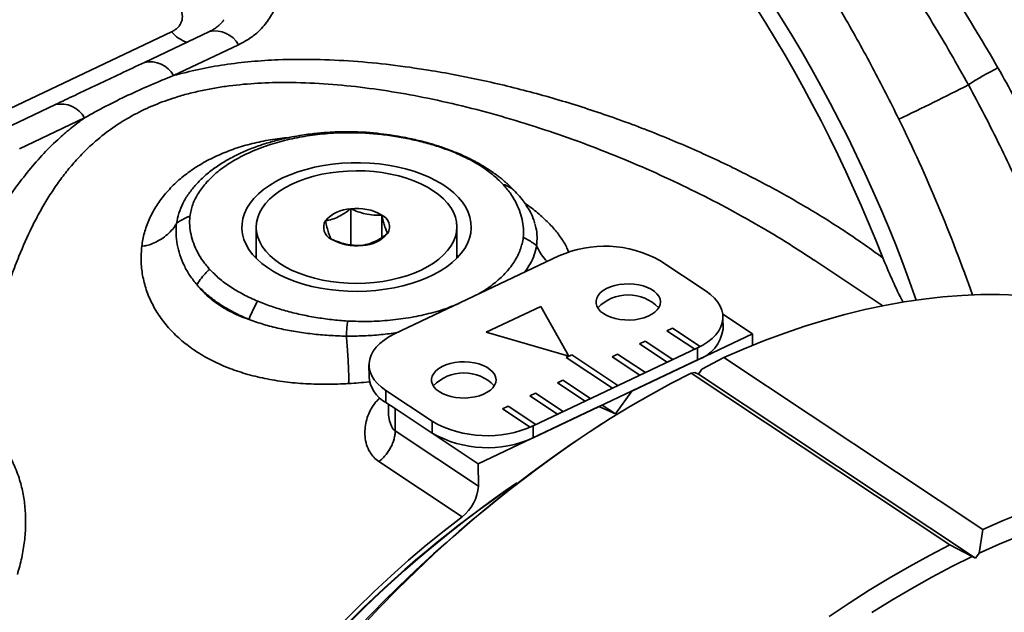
# Model space of a CAD drawing. Header units: millimetres. Extents: x -8713 to 3261, y -18743 to -8704.
# Tile 148 of 154: x 3152.94 to 3162.83, y -18286.47 to -18280.52. Entities that reach past the tile are written whole.
import ezdxf

# ---------------------------------------------------------------- set-up
doc = ezdxf.new("R2010")
doc.units = ezdxf.units.MM
doc.header["$LTSCALE"] = 10
doc.layers.add('1轮廓实线层', color=7, linetype='Continuous', lineweight=18)

msp = doc.modelspace()

# ---------------------------------------------------------------- linework, layer by layer
at = {"color": 7, "linetype": 'Continuous', "lineweight": 35}
msp.add_line((3162.5405, -18285.93), (3162.5043, -18285.9143), dxfattribs=at)
at = {"layer": '1轮廓实线层', "color": 7, "linetype": 'Continuous', "lineweight": 35}
for p, q in [((3152.2629, -18281.6884), (3154.4646, -18280.6442)), ((3154.8456, -18280.6405), (3154.1917, -18280.9506)), ((3155.1385, -18280.7734), (3154.4846, -18281.0835)), ((3153.2978, -18281.3745), (3152.6439, -18281.6846)), ((3153.5907, -18281.5075), (3152.9368, -18281.8176)), ((3156.2649, -18282.7832), (3156.2642, -18282.4209)), ((3156.5774, -18282.7074), (3156.5769, -18282.4839)), ((3158.1142, -18282.5764), (3158.116, -18282.5826)), ((3155.3147, -18282.6065), (3155.3153, -18282.9192)), ((3157.3313, -18282.9151), (3157.3307, -18282.6024)), ((3155.3153, -18282.8899), (3155.3013, -18282.9046)), ((3158.3549, -18282.8945), (3156.7036, -18283.6776)), ((3157.3453, -18282.9004), (3157.3313, -18282.8858)), ((3159.8336, -18283.2495), (3159.3694, -18282.9414)), ((3161.6098, -18283.3947), (3160.916, -18282.9343)), ((3158.1723, -18283.4014), (3157.6251, -18283.6609)), ((3158.1723, -18283.4016), (3157.6252, -18283.661)), ((3158.4556, -18283.9008), (3158.1723, -18283.4014)), ((3158.1723, -18283.4016), (3158.1723, -18283.4014)), ((3158.4556, -18283.9008), (3158.1723, -18283.4016)), ((3160.298, -18283.6767), (3160.0012, -18283.4798)), ((3160.0034, -18283.6283), (3160.0031, -18283.509)), ((3157.6251, -18283.6609), (3158.4556, -18283.9008)), ((3159.4954, -18283.62), (3159.4403, -18283.6461)), ((3159.4403, -18283.6461), (3159.7188, -18283.8309)), ((3159.4954, -18283.6201), (3159.4404, -18283.6462)), ((3159.7739, -18283.8048), (3159.4954, -18283.62)), ((3159.4954, -18283.6201), (3159.4954, -18283.62)), ((3159.7738, -18283.8049), (3159.4954, -18283.6201)), ((3159.087, -18284.251), (3160.298, -18283.6767)), ((3159.2202, -18283.7505), (3159.1651, -18283.7766)), ((3159.2202, -18283.7507), (3159.1652, -18283.7767)), ((3159.4986, -18283.9353), (3159.2202, -18283.7505)), ((3159.2202, -18283.7507), (3159.2202, -18283.7505)), ((3159.4985, -18283.9354), (3159.2202, -18283.7507)), ((3160.2982, -18283.7934), (3160.298, -18283.6767)), ((3158.096, -18284.6016), (3159.7473, -18283.8185)), ((3159.1651, -18283.7766), (3159.4436, -18283.9614)), ((3159.7188, -18283.8309), (3159.7739, -18283.8048)), ((3159.7475, -18283.9377), (3159.7473, -18283.8185)), ((3158.0962, -18284.7208), (3159.7475, -18283.9377)), ((3158.4841, -18283.8884), (3158.429, -18283.9145)), ((3158.429, -18283.9145), (3158.8932, -18284.2225)), ((3158.4841, -18283.8885), (3158.4291, -18283.9145)), ((3158.9482, -18284.1964), (3158.4841, -18283.8884)), ((3158.4841, -18283.8885), (3158.4841, -18283.8884)), ((3158.9481, -18284.1964), (3158.4841, -18283.8885)), ((3158.945, -18283.8811), (3158.8899, -18283.9072)), ((3158.8899, -18283.9072), (3159.1684, -18284.092)), ((3158.945, -18283.8812), (3158.89, -18283.9072)), ((3159.2234, -18284.0659), (3158.945, -18283.8811)), ((3158.945, -18283.8812), (3158.945, -18283.8811)), ((3159.2233, -18284.0659), (3158.945, -18283.8812)), ((3159.4436, -18283.9614), (3159.4986, -18283.9353)), ((3160.0133, -18283.9152), (3159.7917, -18284.0321)), ((3160.0133, -18283.9152), (3162.6125, -18285.64)), ((3156.4477, -18283.987), (3156.4479, -18284.1063)), ((3159.7917, -18284.0321), (3159.7557, -18284.082)), ((3158.3945, -18284.1421), (3158.3395, -18284.1682)), ((3158.3945, -18284.1422), (3158.3396, -18284.1683)), ((3158.673, -18284.3269), (3158.3945, -18284.1421)), ((3158.3945, -18284.1422), (3158.3945, -18284.1421)), ((3158.6729, -18284.3269), (3158.3945, -18284.1422)), ((3159.1684, -18284.092), (3159.2234, -18284.0659)), ((3159.7195, -18284.0663), (3159.6831, -18284.0718)), ((3159.6831, -18284.0718), (3162.2822, -18285.7967)), ((3159.7557, -18284.082), (3159.7195, -18284.0663)), ((3159.7557, -18284.082), (3162.5405, -18285.93)), ((3156.6173, -18284.2466), (3157.0814, -18284.5546)), ((3156.6173, -18284.2466), (3156.6175, -18284.3658)), ((3158.3395, -18284.1682), (3158.618, -18284.353)), ((3158.8932, -18284.2225), (3158.9482, -18284.1964)), ((3158.9222, -18284.4793), (3159.087, -18284.251)), ((3158.1193, -18284.2726), (3158.0643, -18284.2987)), ((3158.0643, -18284.2987), (3158.3427, -18284.4835)), ((3158.1193, -18284.2727), (3158.0644, -18284.2988)), ((3158.3978, -18284.4574), (3158.1193, -18284.2726)), ((3158.1193, -18284.2727), (3158.1193, -18284.2726)), ((3158.3977, -18284.4574), (3158.1193, -18284.2727)), ((3158.618, -18284.353), (3158.673, -18284.3269)), ((3156.6175, -18284.3658), (3156.71, -18284.4272)), ((3156.6432, -18284.3829), (3156.6434, -18284.4729)), ((3156.7103, -18284.4274), (3157.5458, -18284.9818)), ((3156.7103, -18284.4274), (3156.7108, -18284.651)), ((3157.5458, -18284.9818), (3158.7567, -18284.4076)), ((3157.8441, -18284.4031), (3157.789, -18284.4292)), ((3157.789, -18284.4292), (3158.0675, -18284.614)), ((3157.8441, -18284.4032), (3157.7891, -18284.4293)), ((3158.1226, -18284.5879), (3157.8441, -18284.4031)), ((3157.8441, -18284.4032), (3157.8441, -18284.4031)), ((3158.1225, -18284.588), (3157.8441, -18284.4032)), ((3158.7567, -18284.4076), (3158.9222, -18284.4793)), ((3158.7902, -18284.3917), (3158.9222, -18284.4793)), ((3158.3427, -18284.4835), (3158.3978, -18284.4574)), ((3156.7108, -18284.651), (3157.5462, -18285.2054)), ((3157.0816, -18284.6738), (3157.0814, -18284.5546)), ((3158.0675, -18284.614), (3158.1226, -18284.5879)), ((3158.096, -18284.6016), (3158.0962, -18284.7208)), ((3158.7871, -18284.5804), (3158.7108, -18284.629)), ((3157.3825, -18285.5139), (3156.5471, -18284.9595)), ((3157.5462, -18285.2054), (3157.5458, -18284.9818)), ((3162.5765, -18285.8801), (3162.6125, -18285.64)), ((3162.2822, -18285.7967), (3162.5043, -18285.9143)), ((3162.5765, -18285.8801), (3162.5405, -18285.93))]:
    msp.add_line(p, q, dxfattribs=at)
at = {"layer": '1轮廓实线层', "color": 7, "linetype": 'Continuous', "lineweight": 35, "flags": 128}
for points in [[(3155.5801, -18282.1116), (3155.5108, -18282.1473), (3155.4469, -18282.186), (3155.3888, -18282.2275), (3155.3369, -18282.2715), (3155.2916, -18282.3178), (3155.2532, -18282.3659), (3155.2218, -18282.4156), (3155.1978, -18282.4666), (3155.1813, -18282.5185), (3155.1724, -18282.571), (3155.1711, -18282.6237), (3155.1775, -18282.6763), (3155.1916, -18282.7283), (3155.2131, -18282.7796), (3155.242, -18282.8297), (3155.2782, -18282.8783), (3155.3212, -18282.9251), (3155.371, -18282.9697), (3155.4271, -18283.0119), (3155.4891, -18283.0514), (3155.5567, -18283.088), (3155.6293, -18283.1213), (3155.7066, -18283.1511), (3155.788, -18283.1774), (3155.873, -18283.1998), (3155.9609, -18283.2182), (3156.0513, -18283.2326), (3156.1434, -18283.2428), (3156.2368, -18283.2487), (3156.3307, -18283.2504), (3156.4246, -18283.2477), (3156.5178, -18283.2408), (3156.6097, -18283.2296), (3156.6996, -18283.2143), (3156.7871, -18283.1949), (3156.8715, -18283.1716), (3156.9522, -18283.1445), (3157.0288, -18283.1139), (3157.1006, -18283.0798), (3157.1673, -18283.0426), (3157.2283, -18283.0024), (3157.2834, -18282.9596), (3157.332, -18282.9145), (3157.3739, -18282.8672), (3157.4088, -18282.8183), (3157.4365, -18282.7679), (3157.4568, -18282.7164), (3157.4695, -18282.6641), (3157.4746, -18282.6115), (3157.472, -18282.5588), (3157.4618, -18282.5065), (3157.444, -18282.4548), (3157.4188, -18282.404), (3157.3862, -18282.3546), (3157.3466, -18282.3069), (3157.3001, -18282.2612), (3157.2472, -18282.2177), (3157.1881, -18282.1768), (3157.1232, -18282.1388), (3157.053, -18282.1038), (3156.978, -18282.0722), (3156.8986, -18282.0441), (3156.8153, -18282.0198), (3156.7288, -18281.9994), (3156.6396, -18281.9829), (3156.5483, -18281.9706), (3156.4554, -18281.9626), (3156.3617, -18281.9588), (3156.2677, -18281.9593), (3156.1741, -18281.9641), (3156.0815, -18281.9731), (3155.9905, -18281.9864), (3155.9017, -18282.0037), (3155.8157, -18282.0251), (3155.7331, -18282.0503), (3155.6544, -18282.0792), (3155.5801, -18282.1116)], [(3156.9725, -18283.0356), (3157.0372, -18283.0021), (3157.0964, -18282.9656), (3157.1498, -18282.9264), (3157.1969, -18282.8846), (3157.2373, -18282.8408), (3157.2707, -18282.7951), (3157.297, -18282.748), (3157.3158, -18282.6999), (3157.3271, -18282.6509), (3157.3307, -18282.6017), (3157.3267, -18282.5524), (3157.315, -18282.5036), (3157.2957, -18282.4555), (3157.2691, -18282.4085), (3157.2352, -18282.363), (3157.1944, -18282.3194), (3157.147, -18282.278), (3157.0933, -18282.239), (3157.0338, -18282.2028), (3156.9688, -18282.1697), (3156.8989, -18282.1398), (3156.8246, -18282.1135), (3156.7465, -18282.091), (3156.6652, -18282.0723), (3156.5813, -18282.0577), (3156.4954, -18282.0473), (3156.4081, -18282.0411), (3156.3203, -18282.0392), (3156.2324, -18282.0416), (3156.1453, -18282.0483), (3156.0595, -18282.0592), (3155.9757, -18282.0742), (3155.8945, -18282.0933), (3155.8166, -18282.1163), (3155.7426, -18282.143), (3155.6729, -18282.1732), (3155.6082, -18282.2067), (3155.549, -18282.2432), (3155.4956, -18282.2825), (3155.4485, -18282.3242), (3155.4081, -18282.3681), (3155.3747, -18282.4137), (3155.3484, -18282.4608), (3155.3296, -18282.509), (3155.3183, -18282.5579), (3155.3147, -18282.6072), (3155.3188, -18282.6564), (3155.3305, -18282.7053), (3155.3497, -18282.7534), (3155.3763, -18282.8003), (3155.4102, -18282.8458), (3155.451, -18282.8894), (3155.4984, -18282.9309), (3155.5521, -18282.9699), (3155.6117, -18283.0061), (3155.6766, -18283.0392), (3155.7465, -18283.069), (3155.8208, -18283.0953), (3155.8989, -18283.1179), (3155.9802, -18283.1365), (3156.0642, -18283.1511), (3156.1501, -18283.1615), (3156.2373, -18283.1677), (3156.3251, -18283.1697), (3156.413, -18283.1673), (3156.5001, -18283.1606), (3156.5859, -18283.1497), (3156.6697, -18283.1346), (3156.7509, -18283.1155), (3156.8288, -18283.0925), (3156.9029, -18283.0658), (3156.9725, -18283.0356)], [(3158.8034, -18283.4739), (3158.8382, -18283.4937), (3158.8779, -18283.5103), (3158.9218, -18283.5233), (3158.9686, -18283.5323), (3159.0174, -18283.5372), (3159.067, -18283.5379), (3159.1162, -18283.5344), (3159.1639, -18283.5266), (3159.209, -18283.5149), (3159.2503, -18283.4995), (3159.287, -18283.4807), (3159.3181, -18283.459), (3159.343, -18283.4349), (3159.361, -18283.409), (3159.3718, -18283.3818), (3159.3751, -18283.354), (3159.3707, -18283.3263), (3159.3589, -18283.2993), (3159.3398, -18283.2737), (3159.314, -18283.25), (3159.2821, -18283.2288), (3159.2447, -18283.2105), (3159.2027, -18283.1957), (3159.1573, -18283.1847), (3159.1093, -18283.1777), (3159.0599, -18283.1749), (3159.0104, -18283.1763), (3158.9618, -18283.182), (3158.9153, -18283.1917), (3158.872, -18283.2053), (3158.8329, -18283.2225), (3158.7989, -18283.2428), (3158.7708, -18283.2657), (3158.7493, -18283.2908), (3158.7348, -18283.3175), (3158.7278, -18283.345), (3158.7283, -18283.3728), (3158.7364, -18283.4002), (3158.7519, -18283.4267), (3158.7744, -18283.4514), (3158.8034, -18283.4739)], [(3159.7473, -18283.8185), (3159.8023, -18283.7895), (3159.8516, -18283.7575), (3159.8947, -18283.7228), (3159.931, -18283.6857), (3159.9603, -18283.6467), (3159.9822, -18283.6062), (3159.9964, -18283.5647), (3160.0028, -18283.5226), (3160.0013, -18283.4804), (3159.9919, -18283.4384), (3159.9748, -18283.3973), (3159.9501, -18283.3574), (3159.918, -18283.3192), (3159.8791, -18283.2831), (3159.8336, -18283.2495)], [(3162.964, -18283.2871), (3162.7791, -18283.2814), (3162.5918, -18283.2827), (3162.4023, -18283.2908), (3162.2108, -18283.3057), (3162.0173, -18283.3275), (3161.8221, -18283.3562), (3161.6254, -18283.3916), (3161.4272, -18283.4338), (3161.2277, -18283.4827), (3161.0271, -18283.5383), (3160.8256, -18283.6006), (3160.6233, -18283.6695), (3160.4204, -18283.7449), (3160.217, -18283.8269), (3160.0133, -18283.9152)], [(3156.7036, -18283.6776), (3156.6486, -18283.7065), (3156.5993, -18283.7386), (3156.5562, -18283.7733), (3156.5198, -18283.8104), (3156.4905, -18283.8493), (3156.4687, -18283.8898), (3156.4545, -18283.9313), (3156.4481, -18283.9735), (3156.4496, -18284.0157), (3156.4589, -18284.0576), (3156.4761, -18284.0988), (3156.5008, -18284.1386), (3156.5328, -18284.1769), (3156.5718, -18284.213), (3156.6173, -18284.2466)], [(3157.1521, -18284.257), (3157.1869, -18284.2768), (3157.2266, -18284.2934), (3157.2705, -18284.3063), (3157.3173, -18284.3154), (3157.3661, -18284.3203), (3157.4157, -18284.321), (3157.4649, -18284.3174), (3157.5126, -18284.3097), (3157.5577, -18284.298), (3157.599, -18284.2826), (3157.6357, -18284.2638), (3157.6668, -18284.2421), (3157.6917, -18284.218), (3157.7097, -18284.1921), (3157.7205, -18284.1649), (3157.7237, -18284.1371), (3157.7194, -18284.1094), (3157.7076, -18284.0824), (3157.6885, -18284.0568), (3157.6627, -18284.0331), (3157.6308, -18284.0118), (3157.5934, -18283.9936), (3157.5514, -18283.9788), (3157.5059, -18283.9678), (3157.458, -18283.9608), (3157.4086, -18283.9579), (3157.3591, -18283.9594), (3157.3105, -18283.965), (3157.264, -18283.9748), (3157.2207, -18283.9884), (3157.1816, -18284.0056), (3157.1476, -18284.0259), (3157.1195, -18284.0488), (3157.098, -18284.0739), (3157.0835, -18284.1005), (3157.0765, -18284.1281), (3157.077, -18284.1559), (3157.0851, -18284.1833), (3157.1006, -18284.2097), (3157.1231, -18284.2345), (3157.1521, -18284.257)], [(3159.6831, -18284.0718), (3159.4794, -18284.1766), (3159.2761, -18284.2876), (3159.0733, -18284.4045), (3158.8711, -18284.5275), (3158.6697, -18284.6563), (3158.4693, -18284.7908), (3158.27, -18284.931), (3158.072, -18285.0767), (3157.8755, -18285.2278), (3157.6805, -18285.3842), (3157.4874, -18285.5457), (3157.2961, -18285.7123), (3157.107, -18285.8837), (3156.9201, -18286.0599), (3156.7356, -18286.2407), (3156.5536, -18286.426), (3156.3743, -18286.6156)], [(3156.6453, -18284.4709), (3156.644, -18284.4937), (3156.652, -18284.5501), (3156.6722, -18284.605), (3156.6882, -18284.6297), (3156.7108, -18284.651), (3156.7108, -18284.651), (3156.7108, -18284.651)], [(3157.3825, -18285.5139), (3157.2018, -18285.6544), (3157.0227, -18285.8002), (3156.8455, -18285.9511), (3156.6703, -18286.107), (3156.4973, -18286.2678), (3156.3266, -18286.4332), (3156.1584, -18286.6031)], [(3162.6125, -18285.64), (3162.8161, -18285.5517), (3163.0195, -18285.4698)], [(3162.9799, -18285.7036), (3162.7783, -18285.7887), (3162.5765, -18285.8801)], [(3161.0684, -18286.5156), (3161.2689, -18286.3811), (3161.4703, -18286.2523), (3161.6724, -18286.1294), (3161.8753, -18286.0124), (3162.0786, -18285.9015), (3162.2822, -18285.7967), (3162.2822, -18285.7967)], [(3162.5043, -18285.9143), (3162.3026, -18286.0143), (3162.101, -18286.1204), (3161.8998, -18286.2325), (3161.6992, -18286.3507), (3161.4993, -18286.4747)]]:
    msp.add_lwpolyline(points, dxfattribs=at)
at = {"layer": '1轮廓实线层', "color": 7, "linetype": 'Continuous', "lineweight": 35}
for centre, radius, start, end in [((3147.8628, -18288.2938), 14.7612, 21.38082, 44.7646), ((3148.5409, -18288.0107), 14.1942, 19.22196, 44.57161), ((3154.7426, -18280.4042), 0.3673, 220.81576, 249.92245), ((3154.9016, -18280.9064), 0.2717, 29.29746, 101.8904), ((3154.2477, -18281.2165), 0.2717, 29.2971, 101.89241), ((3164.2659, -18283.9311), 3.2896, 117.15604, 123.13803), ((3148.7063, -18254.1903), 30.2925, 295.5467, 297.01874), ((3153.3537, -18281.6404), 0.2717, 29.29746, 101.8904), ((3147.3868, -18288.5783), 16.021, 19.29127, 26.13518), ((3156.2718, -18282.7653), 0.3444, 91.2619, 139.48102), ((3156.3278, -18282.9133), 0.4965, 59.88364, 97.36744), ((3156.1225, -18282.6067), 0.1301, 149.94334, 245.44477), ((3156.5229, -18282.6022), 0.1301, 329.94334, 65.44477), ((3156.3737, -18282.4436), 0.3444, 271.2619, 319.48102), ((3156.3176, -18282.2955), 0.4965, 239.88364, 277.36744), ((3158.8156, -18283.9228), 1.1269, 60.56331, 114.13453), ((3159.0518, -18283.708), 0.4229, 43.75675, 136.47629), ((3159.6298, -18283.5799), 0.3767, 288.21146, 352.62217), ((3156.7655, -18284.084), 0.3183, 184.01054, 242.29972), ((3157.4005, -18284.491), 0.4229, 43.75618, 136.47685), ((3166.2495, -18295.9789), 13.6254, 123.59227, 169.26997), ((3157.6352, -18283.5732), 1.1269, 240.56331, 294.13453), ((3157.6351, -18283.6998), 1.1203, 240.39249, 294.30536), ((3164.4943, -18294.8142), 11.6616, 124.23991, 168.62234), ((3164.5823, -18294.8726), 11.759, 124.47191, 168.39034), ((3157.1335, -18285.184), 0.4133, 307.05557, 357.03683)]:
    msp.add_arc(centre, radius, start, end, dxfattribs=at)
for points, knots in [([(3160.3321, -18276.0145), (3160.4365, -18276.086), (3160.6451, -18276.2287), (3160.9565, -18276.4704), (3161.2654, -18276.7311), (3161.5712, -18277.0119), (3161.874, -18277.3128), (3162.1727, -18277.633), (3162.4657, -18277.9707), (3162.7513, -18278.324), (3163.0284, -18278.6913), (3163.2975, -18279.073), (3163.5579, -18279.4683), (3163.8086, -18279.8761), (3164.0484, -18280.2945), (3164.276, -18280.7208), (3164.4909, -18281.1541), (3164.6928, -18281.5932), (3164.8814, -18282.0383), (3165.0561, -18282.4883), (3165.2159, -18282.9404), (3165.3606, -18283.3926), (3165.4874, -18283.8422), (3165.5681, -18284.1506), (3165.6017, -18284.3077), (3165.6037, -18284.3169)], [0, 0, 0, 0, 0.0454633, 0.0908374, 0.1359664, 0.1812054, 0.2264582, 0.2719568, 0.3175605, 0.3627988, 0.4080001, 0.4531463, 0.4985197, 0.5440239, 0.5894264, 0.6348474, 0.6800032, 0.7251773, 0.7704836, 0.8159273, 0.8615006, 0.9068336, 0.9520127, 0.9971793, 1, 1, 1, 1]), ([(3167.1054, -18284.7789), (3167.0994, -18284.7318), (3167.0858, -18284.6274), (3167.0597, -18284.4589), (3167.026, -18284.2676), (3166.9751, -18284.0135), (3166.9031, -18283.7052), (3166.806, -18283.3521), (3166.6984, -18283.0091), (3166.5821, -18282.6773), (3166.4586, -18282.3568), (3166.3293, -18282.0479), (3166.2041, -18281.7704), (3166.0831, -18281.5173), (3165.9642, -18281.2807), (3165.8339, -18281.0338), (3165.6911, -18280.7762), (3165.5361, -18280.5101), (3165.3686, -18280.2363), (3165.1884, -18279.9553), (3164.9939, -18279.6666), (3164.8241, -18279.4263), (3164.6884, -18279.2411), (3164.5961, -18279.1179), (3164.5144, -18279.0108), (3164.444, -18278.92), (3164.3852, -18278.8451), (3164.3403, -18278.7886), (3164.308, -18278.7482), (3164.2829, -18278.717), (3164.2552, -18278.6828), (3164.2192, -18278.6385), (3164.1738, -18278.5832), (3164.113, -18278.5098), (3164.0359, -18278.418), (3163.9402, -18278.306), (3163.832, -18278.182), (3163.7158, -18278.0517), (3163.5964, -18277.9209), (3163.4783, -18277.7943), (3163.362, -18277.6725), (3163.2368, -18277.5442), (3163.1031, -18277.4106), (3162.9616, -18277.273), (3162.8239, -18277.1428), (3162.6913, -18277.0206), (3162.5668, -18276.909), (3162.454, -18276.8103), (3162.3663, -18276.7352), (3162.3008, -18276.68), (3162.2544, -18276.6413), (3162.2128, -18276.6069), (3162.176, -18276.5768), (3162.1421, -18276.5492), (3162.1066, -18276.5205), (3162.0627, -18276.4854), (3162.0058, -18276.4404), (3161.9332, -18276.3837), (3161.845, -18276.3162), (3161.7412, -18276.2386), (3161.6219, -18276.1519), (3161.4872, -18276.0569), (3161.3926, -18275.9933), (3161.3426, -18275.9598)], [0, 0, 0, 0, 0.014, 0.031101, 0.049948, 0.070528, 0.105893, 0.140305, 0.173645, 0.205935, 0.237195, 0.267448, 0.296715, 0.31919, 0.342684, 0.367463, 0.393527, 0.42088, 0.449002, 0.478373, 0.508997, 0.540876, 0.556102, 0.569755, 0.581673, 0.591856, 0.600305, 0.60702, 0.61108, 0.614096, 0.617693, 0.622835, 0.629348, 0.636824, 0.648321, 0.661515, 0.676407, 0.692681, 0.708808, 0.724586, 0.740014, 0.755093, 0.774152, 0.792621, 0.810499, 0.827786, 0.844111, 0.858643, 0.871349, 0.877919, 0.883869, 0.889198, 0.893906, 0.897995, 0.902238, 0.907505, 0.914761, 0.924005, 0.935237, 0.948454, 0.963655, 0.980838, 1, 1, 1, 1]), ([(3160.2118, -18277.74), (3160.313, -18277.8352), (3160.5156, -18278.0255), (3160.8145, -18278.3343), (3161.1092, -18278.6596), (3161.3848, -18278.9864), (3161.6407, -18279.3096), (3161.8774, -18279.6265), (3162.1092, -18279.955), (3162.3351, -18280.2949), (3162.5552, -18280.6449), (3162.6947, -18280.8844), (3162.7645, -18281.0042)], [0, 0, 0, 0, 0.107445, 0.214889, 0.323628, 0.432366, 0.525976, 0.619639, 0.71325, 0.808814, 0.904435, 1, 1, 1, 1]), ([(3162.4676, -18281.1766), (3162.4093, -18281.0718), (3162.2928, -18280.8624), (3162.1096, -18280.5537), (3161.9206, -18280.2495), (3161.7067, -18279.9219), (3161.4669, -18279.5745), (3161.2002, -18279.211), (3160.9241, -18278.8571), (3160.6393, -18278.5149), (3160.3469, -18278.1841), (3160.1486, -18277.978), (3160.0495, -18277.875)], [0, 0, 0, 0, 0.083955, 0.167909, 0.252454, 0.336998, 0.445963, 0.555008, 0.663972, 0.775953, 0.888021, 1, 1, 1, 1]), ([(3161.7698, -18281.5212), (3161.7267, -18281.4343), (3161.6405, -18281.2607), (3161.5057, -18281.003), (3161.3669, -18280.7476), (3161.2018, -18280.4558), (3161.0086, -18280.1302), (3160.7852, -18279.7742), (3160.5536, -18279.4247), (3160.3142, -18279.0825), (3160.0676, -18278.7493), (3159.828, -18278.4416), (3159.6695, -18278.2509), (3159.596, -18278.1624)], [0, 0, 0, 0, 0.07014, 0.140279, 0.210737, 0.281195, 0.384544, 0.487956, 0.591304, 0.697039, 0.802843, 0.908576, 1, 1, 1, 1]), ([(3155.2858, -18279.5601), (3155.3187, -18279.596), (3155.3851, -18279.6684), (3155.4493, -18279.7713), (3155.4918, -18279.8603), (3155.5185, -18279.9333), (3155.5379, -18280.008), (3155.5486, -18280.0786), (3155.5534, -18280.1663), (3155.545, -18280.2711), (3155.5158, -18280.376), (3155.4781, -18280.4587), (3155.4407, -18280.5216), (3155.3955, -18280.5813), (3155.3334, -18280.6465), (3155.2505, -18280.7143), (3155.1761, -18280.7536), (3155.1385, -18280.7734)], [0, 0, 0, 0, 0.091103, 0.183951, 0.236542, 0.289133, 0.343128, 0.397121, 0.439907, 0.531004, 0.624046, 0.676053, 0.728059, 0.78164, 0.83522, 0.916831, 1, 1, 1, 1]), ([(3154.4646, -18280.6442), (3154.4765, -18280.6379), (3154.5003, -18280.6252), (3154.5289, -18280.6004), (3154.5512, -18280.5721), (3154.5663, -18280.5409), (3154.5737, -18280.5075), (3154.5733, -18280.4732), (3154.5647, -18280.4388), (3154.5473, -18280.4015), (3154.5268, -18280.378), (3154.5151, -18280.3646)], [0, 0, 0, 0, 0.109776, 0.219543, 0.328186, 0.436807, 0.543684, 0.650536, 0.755854, 0.861152, 1, 1, 1, 1]), ([(3154.9888, -18280.5223), (3154.9875, -18280.5245), (3154.9809, -18280.536), (3154.9644, -18280.5557), (3154.9386, -18280.5815), (3154.9067, -18280.606), (3154.8754, -18280.6261), (3154.8528, -18280.6365), (3154.845, -18280.6401)], [0, 0, 0, 0, 0.0536609, 0.2776386, 0.4788877, 0.6919299, 0.8944173, 1, 1, 1, 1]), ([(3154.1917, -18280.9506), (3154.1118, -18280.9884), (3153.8792, -18281.0987), (3153.5809, -18281.24), (3153.363, -18281.3435), (3153.2979, -18281.3744)], [0, 0, 0, 0, 0.268312, 0.781274, 1, 1, 1, 1]), ([(3154.4846, -18281.0835), (3154.5682, -18281.0615), (3154.7354, -18281.0173), (3154.9972, -18280.9718), (3155.2643, -18280.9402), (3155.5688, -18280.9208), (3155.9106, -18280.918), (3156.2889, -18280.9359), (3156.668, -18280.9728), (3157.0975, -18281.0337), (3157.5755, -18281.1242), (3158.0992, -18281.2515), (3158.6163, -18281.4046), (3159.1246, -18281.5822), (3159.6217, -18281.7829), (3160.0797, -18281.9933), (3160.4996, -18282.2091), (3160.8827, -18282.4275), (3161.2545, -18282.6602), (3161.4903, -18282.8283), (3161.6081, -18282.9124)], [0, 0, 0, 0, 0.036388, 0.072854, 0.109348, 0.145774, 0.195536, 0.245371, 0.295238, 0.345046, 0.415005, 0.485119, 0.555321, 0.62553, 0.695661, 0.765632, 0.824201, 0.882828, 0.941445, 1, 1, 1, 1]), ([(3154.4846, -18281.0835), (3154.407, -18281.1149), (3154.2518, -18281.1776), (3154.0257, -18281.2803), (3153.8045, -18281.3897), (3153.662, -18281.4682), (3153.5907, -18281.5075)], [0, 0, 0, 0, 0.249873, 0.5, 0.749868, 1, 1, 1, 1]), ([(3162.7645, -18281.0042), (3162.8213, -18281.1051), (3162.935, -18281.3071), (3163.0965, -18281.6158), (3163.2521, -18281.9296), (3163.4005, -18282.2485), (3163.542, -18282.5719), (3163.6902, -18282.936), (3163.8005, -18283.2213), (3163.8603, -18283.3983), (3163.87, -18283.4267)], [0, 0, 0, 0, 0.130135, 0.260322, 0.390457, 0.52255, 0.654698, 0.786791, 0.965676, 1, 1, 1, 1]), ([(3160.9153, -18282.9354), (3160.8456, -18282.8892), (3160.6755, -18282.7766), (3160.3958, -18282.6086), (3160.0704, -18282.4256), (3159.7295, -18282.2491), (3159.3729, -18282.0796), (3159.0093, -18281.9216), (3158.6375, -18281.7748), (3158.2586, -18281.6401), (3157.8722, -18281.518), (3157.481, -18281.4102), (3157.0973, -18281.3208), (3156.723, -18281.2496), (3156.3581, -18281.1966), (3155.9913, -18281.1617), (3155.6481, -18281.149), (3155.331, -18281.1571), (3155.0889, -18281.1791), (3154.898, -18281.2077), (3154.7555, -18281.2353), (3154.6158, -18281.2691), (3154.4504, -18281.318), (3154.2637, -18281.3879), (3154.0612, -18281.4869), (3153.8722, -18281.6047), (3153.7159, -18281.7267), (3153.5875, -18281.846), (3153.4827, -18281.9579), (3153.3853, -18282.0765), (3153.2952, -18282.2005), (3153.2114, -18282.3303), (3153.1335, -18282.4652), (3153.0367, -18282.6516), (3152.9452, -18282.8575), (3152.8586, -18283.0829), (3152.7702, -18283.3397), (3152.6725, -18283.6719), (3152.5705, -18284.0848), (3152.5129, -18284.3716), (3152.4841, -18284.5151)], [0, 0, 0, 0, 0.02184, 0.053268, 0.084696, 0.118481, 0.152265, 0.186211, 0.220156, 0.25459, 0.289024, 0.323639, 0.358253, 0.389715, 0.421236, 0.452995, 0.484871, 0.510636, 0.53653, 0.549743, 0.562955, 0.576294, 0.589632, 0.611468, 0.633492, 0.656106, 0.678912, 0.695074, 0.711469, 0.727866, 0.744413, 0.760961, 0.777847, 0.794734, 0.828647, 0.849922, 0.871197, 0.91388, 0.956895, 1, 1, 1, 1]), ([(3163.4357, -18283.3351), (3163.3991, -18283.2329), (3163.3063, -18282.9734), (3163.1383, -18282.5595), (3162.9561, -18282.1453), (3162.7848, -18281.7856), (3162.6305, -18281.4785), (3162.5219, -18281.2772), (3162.4676, -18281.1766)], [0, 0, 0, 0, 0.138861, 0.352612, 0.566363, 0.710889, 0.855473, 1, 1, 1, 1]), ([(3151.98, -18284.2763), (3152.0199, -18284.1451), (3152.0998, -18283.8829), (3152.2343, -18283.5033), (3152.3825, -18283.135), (3152.5414, -18282.7968), (3152.7109, -18282.4892), (3152.8723, -18282.2413), (3153.0299, -18282.0345), (3153.1782, -18281.8649), (3153.3236, -18281.7221), (3153.4615, -18281.6032), (3153.5476, -18281.5394), (3153.5907, -18281.5075)], [0, 0, 0, 0, 0.119933, 0.239862, 0.360748, 0.481621, 0.58576, 0.689879, 0.760596, 0.831355, 0.902042, 0.950964, 1, 1, 1, 1]), ([(3156.4133, -18281.6601), (3156.3415, -18281.6579), (3156.1982, -18281.6536), (3155.9837, -18281.6672), (3155.7745, -18281.6953), (3155.574, -18281.739), (3155.3857, -18281.7971), (3155.2127, -18281.8687), (3155.0582, -18281.9526), (3154.925, -18282.0472), (3154.8152, -18282.1508), (3154.7312, -18282.2617), (3154.672, -18282.3778), (3154.6558, -18282.4575), (3154.6478, -18282.4973)], [0, 0, 0, 0, 0.083691, 0.167238, 0.250589, 0.33393, 0.41721, 0.500275, 0.583726, 0.667022, 0.750013, 0.833371, 0.916733, 1, 1, 1, 1]), ([(3156.42, -18281.6527), (3156.3817, -18281.6508), (3156.3119, -18281.6474), (3156.2164, -18281.6468), (3156.1408, -18281.6483), (3156.0697, -18281.6512), (3156.0012, -18281.6557), (3155.928, -18281.6621), (3155.8539, -18281.6703), (3155.7683, -18281.6823), (3155.6681, -18281.6997), (3155.5543, -18281.7245), (3155.4306, -18281.758), (3155.3031, -18281.8008), (3155.1795, -18281.8505), (3155.1041, -18281.8892), (3155.0672, -18281.908)], [0, 0, 0, 0, 0.078565, 0.143492, 0.194873, 0.232677, 0.288615, 0.334158, 0.38298, 0.443013, 0.514355, 0.597333, 0.692413, 0.794624, 0.89969, 1, 1, 1, 1]), ([(3156.42, -18281.6527), (3156.4184, -18281.6532), (3156.4165, -18281.6537), (3156.4142, -18281.6564), (3156.4135, -18281.6592), (3156.4133, -18281.6601)], [0, 0, 0, 0, 0.719762, 0.91216, 1, 1, 1, 1]), ([(3157.315, -18281.8596), (3157.2705, -18281.8421), (3157.1813, -18281.8068), (3157.0371, -18281.763), (3156.8874, -18281.7259), (3156.7327, -18281.6963), (3156.5747, -18281.6734), (3156.467, -18281.6646), (3156.4133, -18281.6601)], [0, 0, 0, 0, 0.166455, 0.333885, 0.501423, 0.667089, 0.833742, 1, 1, 1, 1]), ([(3157.3423, -18281.8641), (3157.315, -18281.8529), (3157.2645, -18281.8321), (3157.1917, -18281.8061), (3157.1302, -18281.786), (3157.0808, -18281.771), (3157.0439, -18281.7605), (3157.0147, -18281.7525), (3156.9823, -18281.744), (3156.9361, -18281.7325), (3156.8708, -18281.7177), (3156.7868, -18281.7006), (3156.6831, -18281.6827), (3156.5585, -18281.6652), (3156.4672, -18281.6571), (3156.4182, -18281.6527)], [0, 0, 0, 0, 0.099294, 0.183666, 0.25341, 0.308636, 0.349364, 0.375793, 0.405255, 0.457114, 0.52769, 0.616942, 0.725027, 0.852412, 1, 1, 1, 1]), ([(3154.1651, -18282.7974), (3154.1725, -18282.752), (3154.1873, -18282.6613), (3154.2359, -18282.5288), (3154.303, -18282.4013), (3154.3895, -18282.2812), (3154.4936, -18282.1694), (3154.6137, -18282.0677), (3154.7488, -18281.9766), (3154.8973, -18281.8971), (3155.058, -18281.8298), (3155.2296, -18281.7751), (3155.4105, -18281.7349), (3155.5491, -18281.7122), (3155.6282, -18281.7071), (3155.6427, -18281.7062)], [0, 0, 0, 0, 0.082835, 0.165579, 0.247577, 0.32993, 0.411266, 0.493123, 0.574265, 0.655661, 0.737347, 0.818788, 0.900561, 0.981822, 1, 1, 1, 1]), ([(3157.3405, -18281.8646), (3157.337, -18281.8627), (3157.3307, -18281.8592), (3157.3225, -18281.858), (3157.3174, -18281.8583), (3157.3157, -18281.8593), (3157.315, -18281.8596)], [0, 0, 0, 0, 0.459049, 0.831616, 0.935814, 1, 1, 1, 1]), ([(3157.797, -18282.1795), (3157.7666, -18282.1487), (3157.7057, -18282.087), (3157.5911, -18282.003), (3157.4624, -18281.9255), (3157.3641, -18281.8816), (3157.315, -18281.8596)], [0, 0, 0, 0, 0.249973, 0.5, 0.749973, 1, 1, 1, 1]), ([(3157.9179, -18282.2492), (3157.9053, -18282.2359), (3157.8849, -18282.2142), (3157.8537, -18282.1843), (3157.8252, -18282.1584), (3157.7963, -18282.1337), (3157.7679, -18282.1108), (3157.7409, -18282.0899), (3157.7102, -18282.0673), (3157.6739, -18282.0419), (3157.6367, -18282.0174), (3157.6013, -18281.9955), (3157.5653, -18281.9741), (3157.5292, -18281.9537), (3157.4959, -18281.936), (3157.4699, -18281.9227), (3157.4405, -18281.9082), (3157.398, -18281.888), (3157.3622, -18281.8726), (3157.341, -18281.8635)], [0, 0, 0, 0, 0.091862, 0.1490056, 0.2059826, 0.2709095, 0.321499, 0.367234, 0.4186124, 0.4832202, 0.5524531, 0.6026236, 0.6538104, 0.7237659, 0.7721696, 0.8074209, 0.842302, 0.9062258, 1, 1, 1, 1]), ([(3154.6409, -18282.2651), (3154.663, -18282.2357), (3154.7084, -18282.1754), (3154.7956, -18282.0904), (3154.8977, -18282.0101), (3154.9876, -18281.9499), (3155.0471, -18281.9193), (3155.0639, -18281.9107)], [0, 0, 0, 0, 0.219147, 0.449158, 0.678478, 0.909464, 1, 1, 1, 1]), ([(3157.9158, -18282.2473), (3157.915, -18282.2465), (3157.9023, -18282.2317), (3157.8693, -18282.2108), (3157.8328, -18282.1888), (3157.8082, -18282.1803), (3157.8006, -18282.179), (3157.798, -18282.1794), (3157.797, -18282.1795)], [0, 0, 0, 0, 0.023924, 0.435086, 0.846248, 0.952141, 0.981757, 1, 1, 1, 1]), ([(3157.9976, -18282.7115), (3157.9988, -18282.681), (3158.0011, -18282.6198), (3157.9871, -18282.5283), (3157.9607, -18282.4376), (3157.9202, -18282.3486), (3157.8672, -18282.2618), (3157.8204, -18282.2068), (3157.797, -18282.1795)], [0, 0, 0, 0, 0.166705, 0.333696, 0.499916, 0.667606, 0.834666, 1, 1, 1, 1]), ([(3154.5142, -18282.5677), (3154.521, -18282.5335), (3154.5345, -18282.4655), (3154.578, -18282.3662), (3154.6136, -18282.2992), (3154.6395, -18282.2668), (3154.6409, -18282.2651)], [0, 0, 0, 0, 0.328736, 0.65491, 0.981484, 1, 1, 1, 1]), ([(3158.0226, -18282.3785), (3158.0205, -18282.3752), (3158.0065, -18282.3532), (3157.973, -18282.3096), (3157.9357, -18282.2688), (3157.9159, -18282.2472)], [0, 0, 0, 0, 0.0787445, 0.5106815, 1, 1, 1, 1]), ([(3158.0141, -18282.3657), (3158.036, -18282.3811), (3158.1046, -18282.429), (3158.2004, -18282.5117), (3158.3015, -18282.6127), (3158.3797, -18282.7139), (3158.4302, -18282.7955), (3158.4465, -18282.843), (3158.4512, -18282.857)], [0, 0, 0, 0, 0.096914, 0.302888, 0.507581, 0.712516, 0.915297, 1, 1, 1, 1]), ([(3156.2642, -18282.4209), (3156.2346, -18282.4429), (3156.1843, -18282.4803), (3156.1102, -18282.5161), (3156.055, -18282.5334), (3156.0219, -18282.5393), (3156.0099, -18282.5415)], [0, 0, 0, 0, 0.353432, 0.601365, 0.855966, 1, 1, 1, 1]), ([(3156.5769, -18282.4839), (3156.5498, -18282.4846), (3156.495, -18282.486), (3156.4137, -18282.4741), (3156.3359, -18282.4518), (3156.2882, -18282.4313), (3156.2642, -18282.4209)], [0, 0, 0, 0, 0.264577, 0.534889, 0.765313, 1, 1, 1, 1]), ([(3158.0241, -18282.3846), (3158.035, -18282.4005), (3158.0659, -18282.4451), (3158.0951, -18282.5068), (3158.1077, -18282.5531), (3158.112, -18282.5692)], [0, 0, 0, 0, 0.264101, 0.744419, 1, 1, 1, 1]), ([(3154.1651, -18282.7974), (3154.1814, -18282.7956), (3154.2199, -18282.7914), (3154.2794, -18282.77), (3154.3452, -18282.7368), (3154.4096, -18282.6915), (3154.4646, -18282.6399), (3154.4979, -18282.5974), (3154.5112, -18282.5731), (3154.5141, -18282.5678)], [0, 0, 0, 0, 0.0999513, 0.2349903, 0.4038544, 0.5940004, 0.7841463, 0.9530104, 1, 1, 1, 1]), ([(3154.7204, -18283.1855), (3154.695, -18283.1538), (3154.6443, -18283.0903), (3154.5877, -18282.9887), (3154.5455, -18282.8847), (3154.5192, -18282.7792), (3154.507, -18282.6734), (3154.5117, -18282.6032), (3154.514, -18282.568)], [0, 0, 0, 0, 0.166923, 0.334106, 0.501716, 0.667717, 0.833407, 1, 1, 1, 1]), ([(3154.5142, -18282.5677), (3154.5155, -18282.5661), (3154.5197, -18282.5611), (3154.5406, -18282.5471), (3154.576, -18282.5263), (3154.6139, -18282.5085), (3154.638, -18282.4987), (3154.6454, -18282.4977), (3154.6478, -18282.4973)], [0, 0, 0, 0, 0.0435097, 0.1388093, 0.5, 0.8611907, 0.9564903, 1, 1, 1, 1]), ([(3154.6478, -18282.4973), (3154.6467, -18282.5279), (3154.6443, -18282.5891), (3154.6583, -18282.6805), (3154.6847, -18282.7712), (3154.7252, -18282.8602), (3154.7782, -18282.9471), (3154.8251, -18283.002), (3154.8484, -18283.0293)], [0, 0, 0, 0, 0.166754, 0.333632, 0.499929, 0.667668, 0.834689, 1, 1, 1, 1]), ([(3156.0099, -18282.5415), (3156.015, -18282.5636), (3156.0253, -18282.6082), (3156.0406, -18282.6605), (3156.0551, -18282.6994), (3156.064, -18282.7164), (3156.0685, -18282.725)], [0, 0, 0, 0, 0.264577, 0.534889, 0.765313, 1, 1, 1, 1]), ([(3156.6355, -18282.6673), (3156.6304, -18282.6576), (3156.6202, -18282.6378), (3156.605, -18282.5947), (3156.5904, -18282.5424), (3156.5815, -18282.5035), (3156.5769, -18282.4839)], [0, 0, 0, 0, 0.264577, 0.534889, 0.765313, 1, 1, 1, 1]), ([(3156.3812, -18282.7879), (3156.3932, -18282.7858), (3156.4258, -18282.7799), (3156.4809, -18282.7627), (3156.555, -18282.7271), (3156.6059, -18282.6893), (3156.6355, -18282.6673)], [0, 0, 0, 0, 0.144035, 0.392244, 0.646567, 1, 1, 1, 1]), ([(3158.116, -18282.5826), (3158.1189, -18282.5919), (3158.1311, -18282.631), (3158.1381, -18282.7014), (3158.1339, -18282.7626), (3158.1317, -18282.7932)], [0, 0, 0, 0, 0.135308, 0.566457, 1, 1, 1, 1]), ([(3156.0685, -18282.725), (3156.0956, -18282.7366), (3156.1505, -18282.7601), (3156.2319, -18282.781), (3156.3096, -18282.7899), (3156.3572, -18282.7886), (3156.3812, -18282.7879)], [0, 0, 0, 0, 0.264577, 0.534889, 0.765313, 1, 1, 1, 1]), ([(3157.5001, -18283.2998), (3157.5286, -18283.285), (3157.6095, -18283.2428), (3157.7199, -18283.1613), (3157.8304, -18283.0581), (3157.9141, -18282.9472), (3157.9734, -18282.8311), (3157.9896, -18282.7514), (3157.9977, -18282.7115)], [0, 0, 0, 0, 0.097999, 0.278487, 0.458317, 0.638941, 0.819574, 1, 1, 1, 1]), ([(3157.9977, -18282.7115), (3158, -18282.712), (3158.0074, -18282.7137), (3158.0316, -18282.7255), (3158.0696, -18282.7464), (3158.105, -18282.7702), (3158.126, -18282.7858), (3158.1302, -18282.7912), (3158.1316, -18282.7929)], [0, 0, 0, 0, 0.04351, 0.138809, 0.5, 0.861191, 0.95649, 1, 1, 1, 1]), ([(3156.2428, -18284.1763), (3156.1703, -18284.1795), (3156.0251, -18284.186), (3155.8111, -18284.1796), (3155.6018, -18284.1606), (3155.3996, -18284.1272), (3155.2069, -18284.0796), (3155.0252, -18284.0174), (3154.8563, -18283.9409), (3154.7022, -18283.8504), (3154.5648, -18283.7473), (3154.4458, -18283.6325), (3154.3459, -18283.5078), (3154.2664, -18283.3746), (3154.2075, -18283.2347), (3154.1707, -18283.0904), (3154.154, -18282.9439), (3154.1614, -18282.8462), (3154.1651, -18282.7974)], [0, 0, 0, 0, 0.061674, 0.123509, 0.185999, 0.24852, 0.311217, 0.373888, 0.437115, 0.500317, 0.563374, 0.626488, 0.689148, 0.751874, 0.814361, 0.876852, 0.938507, 1, 1, 1, 1]), ([(3158.1316, -18282.7929), (3158.1246, -18282.8235), (3158.1107, -18282.8843), (3158.07, -18282.973), (3158.0304, -18283.0297), (3158.0109, -18283.0576)], [0, 0, 0, 0, 0.338653, 0.674666, 1, 1, 1, 1]), ([(3158.1317, -18282.7931), (3158.1346, -18282.7998), (3158.148, -18282.8308), (3158.1803, -18282.8853), (3158.2168, -18282.9286), (3158.2357, -18282.951)], [0, 0, 0, 0, 0.118335, 0.543608, 1, 1, 1, 1]), ([(3161.6081, -18282.9124), (3161.6375, -18282.9824), (3161.6962, -18283.1224), (3161.7659, -18283.272), (3161.8075, -18283.3495), (3161.8133, -18283.3602)], [0, 0, 0, 0, 0.4630343, 0.926066, 1, 1, 1, 1]), ([(3154.8484, -18283.0293), (3154.8474, -18283.0298), (3154.8448, -18283.0309), (3154.8373, -18283.0365), (3154.8128, -18283.0592), (3154.7759, -18283.102), (3154.7414, -18283.1463), (3154.7247, -18283.1739), (3154.7209, -18283.1821), (3154.7206, -18283.1846), (3154.7204, -18283.1855)], [0, 0, 0, 0, 0.016147, 0.04236, 0.136085, 0.5, 0.863915, 0.95764, 0.983853, 1, 1, 1, 1]), ([(3154.8484, -18283.0293), (3154.8788, -18283.0602), (3154.9397, -18283.1218), (3155.0544, -18283.2059), (3155.1831, -18283.2833), (3155.2813, -18283.3273), (3155.3304, -18283.3492)], [0, 0, 0, 0, 0.249973, 0.5, 0.749973, 1, 1, 1, 1]), ([(3154.7204, -18283.1855), (3154.7273, -18283.1938), (3154.7624, -18283.2361), (3154.8338, -18283.307), (3154.9318, -18283.3816), (3155.0263, -18283.4389), (3155.1139, -18283.4829), (3155.1877, -18283.5134), (3155.2323, -18283.529), (3155.2444, -18283.5332)], [0, 0, 0, 0, 0.054321, 0.27834, 0.498825, 0.645772, 0.794257, 0.944355, 1, 1, 1, 1]), ([(3155.3305, -18283.3493), (3155.3298, -18283.3499), (3155.3281, -18283.3516), (3155.323, -18283.3589), (3155.3065, -18283.3868), (3155.2817, -18283.4377), (3155.2585, -18283.4895), (3155.2473, -18283.5207), (3155.2447, -18283.5297), (3155.2445, -18283.5323), (3155.2444, -18283.5332)], [0, 0, 0, 0, 0.0161469, 0.0423595, 0.1360844, 0.5, 0.8639156, 0.9576405, 0.9838531, 1, 1, 1, 1]), ([(3155.3304, -18283.3492), (3155.3749, -18283.3668), (3155.4641, -18283.402), (3155.6083, -18283.4458), (3155.758, -18283.483), (3155.9127, -18283.5126), (3156.0707, -18283.5354), (3156.1784, -18283.5443), (3156.2322, -18283.5487)], [0, 0, 0, 0, 0.166393, 0.333794, 0.501416, 0.667133, 0.833669, 1, 1, 1, 1]), ([(3156.2322, -18283.5488), (3156.3039, -18283.5509), (3156.4473, -18283.5553), (3156.6617, -18283.5417), (3156.871, -18283.5136), (3157.0709, -18283.4695), (3157.232, -18283.422), (3157.3187, -18283.3846), (3157.3488, -18283.3716)], [0, 0, 0, 0, 0.181401, 0.362487, 0.543151, 0.723791, 0.9043, 1, 1, 1, 1]), ([(3156.2197, -18283.6999), (3156.1616, -18283.698), (3156.0457, -18283.6942), (3155.8751, -18283.6785), (3155.7082, -18283.6557), (3155.5463, -18283.6243), (3155.3898, -18283.5847), (3155.2929, -18283.5504), (3155.2444, -18283.5332)], [0, 0, 0, 0, 0.166121, 0.331369, 0.496964, 0.66416, 0.83168, 1, 1, 1, 1]), ([(3156.2322, -18283.5488), (3156.2319, -18283.5505), (3156.2313, -18283.556), (3156.229, -18283.5804), (3156.2255, -18283.6209), (3156.2222, -18283.6631), (3156.2203, -18283.6896), (3156.2199, -18283.6972), (3156.2197, -18283.6996)], [0, 0, 0, 0, 0.0435097, 0.1388094, 0.5, 0.8611906, 0.9564903, 1, 1, 1, 1]), ([(3156.7312, -18283.6644), (3156.677, -18283.6718), (3156.5656, -18283.6867), (3156.394, -18283.6988), (3156.2779, -18283.6993), (3156.2197, -18283.6996)], [0, 0, 0, 0, 0.32209, 0.660575, 1, 1, 1, 1]), ([(3156.2428, -18284.1763), (3156.2434, -18284.1639), (3156.2446, -18284.135), (3156.2439, -18284.0737), (3156.2414, -18283.9951), (3156.2366, -18283.904), (3156.2302, -18283.8116), (3156.2243, -18283.7431), (3156.2206, -18283.7075), (3156.2198, -18283.6997)], [0, 0, 0, 0, 0.0999514, 0.2349905, 0.4038548, 0.594001, 0.7841472, 0.9530115, 1, 1, 1, 1]), ([(3156.4562, -18284.1568), (3156.4531, -18284.1572), (3156.382, -18284.1675), (3156.3109, -18284.172), (3156.2428, -18284.1763)], [0, 0, 0, 0, 0.043241, 1, 1, 1, 1]), ([(3156.5471, -18284.9595), (3156.5292, -18284.9457), (3156.4933, -18284.9182), (3156.4514, -18284.8607), (3156.4209, -18284.7905), (3156.4066, -18284.7111), (3156.4061, -18284.6326), (3156.418, -18284.5563), (3156.4418, -18284.4824), (3156.4777, -18284.4125), (3156.5171, -18284.3578), (3156.5489, -18284.3282), (3156.5596, -18284.3182)], [0, 0, 0, 0, 0.087968, 0.176087, 0.29753, 0.419181, 0.52853, 0.63821, 0.747489, 0.848248, 0.948845, 1, 1, 1, 1]), ([(3152.4841, -18284.5151), (3152.5227, -18284.5434), (3152.6, -18284.5999), (3152.705, -18284.7075), (3152.8005, -18284.8341), (3152.8815, -18284.9821), (3152.9394, -18285.134), (3152.9766, -18285.2869), (3152.9967, -18285.438), (3153.0015, -18285.5953), (3152.9899, -18285.758), (3152.9635, -18285.9245), (3152.9319, -18286.0373), (3152.9161, -18286.0936)], [0, 0, 0, 0, 0.085945, 0.171912, 0.274309, 0.377016, 0.479426, 0.566078, 0.652913, 0.739539, 0.82631, 0.913301, 1, 1, 1, 1])]:
    msp.add_open_spline(points, degree=3, knots=knots, dxfattribs=at)
for points in [[(3155.2444, -18283.5332), (3155.191, -18283.5094), (3155.0843, -18283.4616), (3154.9443, -18283.3774), (3154.8197, -18283.286), (3154.7535, -18283.219), (3154.7204, -18283.1855)], [(3156.5471, -18284.9595), (3156.5586, -18284.9501), (3156.5816, -18284.9313), (3156.6132, -18284.897), (3156.6417, -18284.8592), (3156.6661, -18284.8186), (3156.6857, -18284.7763), (3156.7001, -18284.7334), (3156.7092, -18284.691), (3156.7102, -18284.6643), (3156.7108, -18284.651)]]:
    msp.add_open_spline(points, degree=3, dxfattribs=at)

doc.saveas('drawing.dxf')
